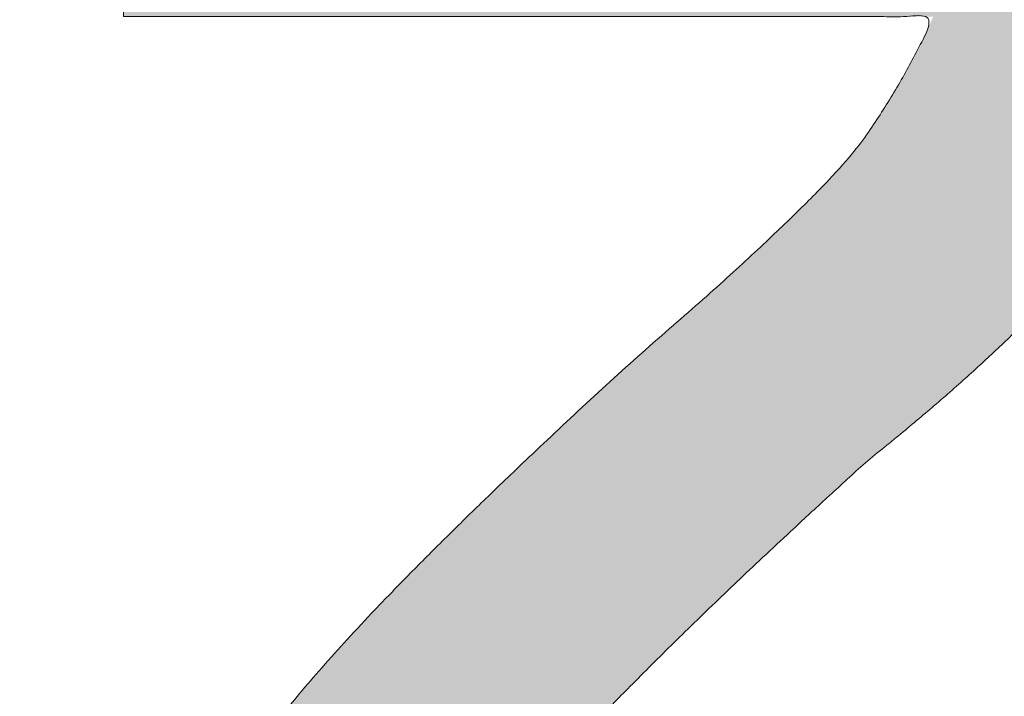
# Model space of a CAD drawing. Header units: inches. Extents: x -416 to -272, y -73 to 47.
# Tile 57 of 206: x -408.571 to -407.223, y -5.185 to -4.259. Entities that reach past the tile are written whole.
import ezdxf

# ---------------------------------------------------------------- set-up
doc = ezdxf.new("R2010")
doc.units = ezdxf.units.IN
doc.header["$LTSCALE"] = 32
doc.header["$MEASUREMENT"] = 0
doc.linetypes.add('Dash Style-1', pattern=[0.083328, 0.041656, -0.041672])
for name, color, linetype, lineweight in [('Black', 7, 'Continuous', 18), ('DashLine', 7, 'Continuous', 13), ('DashLineFill', 7, 'Dash Style-1', 13), ('Drawing', 7, 'Continuous', 18), ('Metal-DeskStructure', 7, 'Continuous', 13), ('None', 7, 'Continuous', 18), ('Plastic-BracketCover', 7, 'Continuous', 13), ('SolidLine', 7, 'Continuous', 15), ('Wood_1-H', 7, 'Continuous', 13)]:
    doc.layers.add(name, color=color, linetype=linetype, lineweight=lineweight)
pattern_1 = [(45, (0, 0), (-1.61301565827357, 1.935715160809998), []), (45, (-1.0608, 1.0608), (-0.4723460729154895, 0.4167612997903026), [])]

# ---------------------------------------------------------------- blocks, each defined once
blk = doc.blocks.new('Group-45')
at = {"layer": 'Plastic-BracketCover', "color": 7}
for points, knots in [([(1.545890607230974, 0.02645157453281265), (1.549581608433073, 0.02645157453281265), (1.553272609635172, 0.02460607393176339), (1.555118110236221, 0.01722587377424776), (1.55696180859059, 0.004307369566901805), (1.55696180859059, -0.01414763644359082), (1.555118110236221, -0.02522064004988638), (1.553272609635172, -0.03260264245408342), (1.547736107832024, -0.03629364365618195), (1.542199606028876, -0.03813914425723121), (1.489603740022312, -0.05843965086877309), (1.437007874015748, -0.07874015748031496), (1.418552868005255, -0.08612215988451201), (1.389024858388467, -0.1008843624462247), (1.366878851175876, -0.1230303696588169), (1.355805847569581, -0.1525583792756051), (1.355805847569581, -0.1922366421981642), (1.355805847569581, -0.2116143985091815), (1.450848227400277, -0.2116143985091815), (1.549581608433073, -0.2116143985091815), (1.553272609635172, -0.2153035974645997), (1.555118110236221, -0.2226855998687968), (1.55696180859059, -0.2337586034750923), (1.55696180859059, -0.2503681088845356), (1.555118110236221, -0.2614411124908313), (1.553272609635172, -0.2688231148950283), (1.549581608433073, -0.2725141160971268), (1.338274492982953, -0.2725141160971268), (1.117739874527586, -0.2725141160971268), (1.106666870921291, -0.2577501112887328), (1.106666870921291, -0.202385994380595), (1.106666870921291, -0.137794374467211), (1.10851237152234, -0.1156483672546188), (1.11035787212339, -0.1064208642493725), (1.114048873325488, -0.08058565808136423), (1.13434937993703, -0.03998464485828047), (1.163877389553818, -0.01414763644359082), (1.202631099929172, 0.0006163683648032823), (1.246923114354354, 0.0006163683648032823), (1.28383312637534, -0.01230213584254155), (1.311515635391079, -0.03444814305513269), (1.329968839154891, -0.06766715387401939), (1.337350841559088, -0.08612215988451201), (1.342887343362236, -0.07504915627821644), (1.35765134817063, -0.05659415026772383), (1.377951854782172, -0.04183014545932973), (1.405634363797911, -0.0289116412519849), (1.422243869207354, -0.02152963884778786), (1.471148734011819, -0.001229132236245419), (1.520053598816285, 0.01907137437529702), (1.532972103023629, 0.02460607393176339), (1.544045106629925, 0.02645157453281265), (1.545890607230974, 0.02645157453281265)], [0, 0, 0, 0.004017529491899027, 0.008035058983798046, 0.01205258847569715, 0.01607011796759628, 0.02008764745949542, 0.02410517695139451, 0.02812270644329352, 0.03214023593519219, 0.03214023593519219, 0.07095094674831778, 0.07095094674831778, 0.08463415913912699, 0.09831737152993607, 0.1120005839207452, 0.1256837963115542, 0.138745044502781, 0.138745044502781, 0.202806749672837, 0.2052946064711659, 0.2077824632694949, 0.2102703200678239, 0.2127581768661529, 0.2147484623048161, 0.2167387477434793, 0.2187290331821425, 0.2207193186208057, 0.3326714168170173, 0.3396374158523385, 0.3466034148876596, 0.3918815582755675, 0.4075550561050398, 0.4232285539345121, 0.4232285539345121, 0.4666960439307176, 0.5101635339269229, 0.553631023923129, 0.5970985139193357, 0.640566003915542, 0.6840334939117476, 0.7275009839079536, 0.7709684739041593, 0.7709684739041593, 0.7980418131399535, 0.8251151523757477, 0.8521884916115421, 0.8792618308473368, 0.8792618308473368, 0.958132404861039, 0.958132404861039, 0.9790662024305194, 1, 1, 1]), ([(1.232159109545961, -0.06213065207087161), (1.204476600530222, -0.06213065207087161), (1.169413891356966, -0.08612215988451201), (1.160186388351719, -0.1138028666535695), (1.15834088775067, -0.1230303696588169), (1.156495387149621, -0.1451763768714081), (1.156495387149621, -0.1867001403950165), (1.156495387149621, -0.2116143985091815), (1.2321600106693, -0.2116143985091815), (1.30782463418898, -0.2116143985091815), (1.30782463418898, -0.183009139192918), (1.30782463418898, -0.130412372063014), (1.296751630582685, -0.09719336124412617), (1.274605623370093, -0.07320365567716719), (1.246923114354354, -0.06213065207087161), (1.232159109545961, -0.06213065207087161)], [0, 0, 0, 0.1425152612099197, 0.2850305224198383, 0.2850305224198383, 0.3309930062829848, 0.3769554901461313, 0.4458992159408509, 0.4458992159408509, 0.6552813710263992, 0.6552813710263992, 0.7344389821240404, 0.8008292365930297, 0.8672194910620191, 0.9336097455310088, 1, 1, 1]), ([(1.425934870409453, -0.3398696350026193), (1.448079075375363, -0.3398696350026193), (1.483143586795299, -0.3509408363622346), (1.512671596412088, -0.3693958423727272), (1.532972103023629, -0.3970783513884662), (1.555118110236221, -0.4469059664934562), (1.555118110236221, -0.5539431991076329), (1.555118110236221, -0.6203803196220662), (1.544045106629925, -0.6351443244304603), (1.330892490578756, -0.6351443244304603), (1.117739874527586, -0.6351443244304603), (1.106666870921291, -0.6203803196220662), (1.106666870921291, -0.5622479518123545), (1.106666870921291, -0.4708965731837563), (1.123276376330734, -0.4192243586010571), (1.150958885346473, -0.3860053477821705), (1.193405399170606, -0.3675503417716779), (1.235850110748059, -0.3675503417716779), (1.265378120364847, -0.374932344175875), (1.289369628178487, -0.3896963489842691), (1.309670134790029, -0.4136878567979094), (1.315206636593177, -0.4266063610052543), (1.318897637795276, -0.4081513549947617), (1.337350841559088, -0.3767778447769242), (1.365033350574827, -0.3527863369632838), (1.403788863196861, -0.3398696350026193), (1.425934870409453, -0.3398696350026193)], [0, 0, 0, 0.03145524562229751, 0.062910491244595, 0.09436573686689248, 0.1258209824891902, 0.188731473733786, 0.2661585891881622, 0.2758371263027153, 0.2855156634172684, 0.4355309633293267, 0.4452095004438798, 0.4548880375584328, 0.5214267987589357, 0.5746587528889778, 0.6278907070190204, 0.6811226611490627, 0.7343546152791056, 0.7627468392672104, 0.7911390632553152, 0.8195312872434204, 0.8479235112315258, 0.8479235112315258, 0.8859426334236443, 0.9239617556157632, 0.9619808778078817, 1, 1, 1]), ([(1.429625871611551, -0.4026148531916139), (1.409325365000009, -0.4026148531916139), (1.379797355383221, -0.4155333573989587), (1.359496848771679, -0.4395248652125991), (1.348423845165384, -0.4764330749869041), (1.348423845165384, -0.5401028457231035), (1.348423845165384, -0.5760901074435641), (1.426856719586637, -0.5760901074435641), (1.505289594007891, -0.5760901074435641), (1.505289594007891, -0.5327208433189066), (1.505289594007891, -0.4487514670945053), (1.477607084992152, -0.4155333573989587), (1.448079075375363, -0.4026148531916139), (1.429625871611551, -0.4026148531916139)], [0, 0, 0, 0.07915587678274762, 0.1583117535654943, 0.2374676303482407, 0.3166235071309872, 0.4195261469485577, 0.4195261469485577, 0.6437985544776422, 0.6437985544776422, 0.7678094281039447, 0.8839047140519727, 0.9419523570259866, 1, 1, 1]), ([(1.226622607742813, -0.4284518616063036), (1.210013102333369, -0.4284518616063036), (1.18417789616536, -0.4376793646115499), (1.165722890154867, -0.4579798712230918), (1.156495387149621, -0.4893515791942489), (1.156495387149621, -0.5447165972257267), (1.156495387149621, -0.5760901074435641), (1.228469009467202, -0.5760901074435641), (1.300442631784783, -0.5760901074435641), (1.300442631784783, -0.5419483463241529), (1.300442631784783, -0.4856605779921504), (1.289369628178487, -0.4561343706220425), (1.269069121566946, -0.4376793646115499), (1.241386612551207, -0.4284518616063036), (1.226622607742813, -0.4284518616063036)], [0, 0, 0, 0.07449877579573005, 0.1489975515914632, 0.223496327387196, 0.2979951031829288, 0.3954165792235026, 0.3954165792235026, 0.6189101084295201, 0.6189101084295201, 0.7249275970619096, 0.7936956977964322, 0.8624637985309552, 0.9312318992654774, 1, 1, 1]), ([(1.53112660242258, -0.7109774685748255), (1.538508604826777, -0.7109774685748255), (1.552349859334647, -0.7137457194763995), (1.555118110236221, -0.7220504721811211), (1.555118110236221, -0.841083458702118), (1.555118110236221, -0.9601164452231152), (1.553272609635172, -0.9638074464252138), (1.547736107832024, -0.9674984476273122), (1.538508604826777, -0.9693439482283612), (1.525590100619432, -0.9693439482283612), (1.516362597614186, -0.9674984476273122), (1.510826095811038, -0.965652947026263), (1.50713509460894, -0.9601164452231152), (1.50713509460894, -0.9112115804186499), (1.50713509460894, -0.864152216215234), (1.337351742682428, -0.864152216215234), (1.167568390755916, -0.864152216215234), (1.193404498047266, -0.9075205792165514), (1.219240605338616, -0.9508889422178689), (1.221086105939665, -0.9564254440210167), (1.222931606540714, -0.965652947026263), (1.219240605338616, -0.9693439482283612), (1.20816760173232, -0.9711894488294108), (1.195712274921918, -0.9711894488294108), (1.186023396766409, -0.9711894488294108), (1.180486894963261, -0.9693439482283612), (1.176795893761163, -0.965652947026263), (1.174950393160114, -0.9619619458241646), (1.141731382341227, -0.9102888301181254), (1.10851237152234, -0.8586157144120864), (1.106666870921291, -0.8567702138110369), (1.106666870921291, -0.8530792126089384), (1.104821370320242, -0.8475427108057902), (1.104821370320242, -0.8304718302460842), (1.104821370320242, -0.8124781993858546), (1.10851237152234, -0.8069416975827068), (1.112203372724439, -0.8050961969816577), (1.310591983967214, -0.8050961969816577), (1.50713509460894, -0.8050961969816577), (1.50713509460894, -0.7644960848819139), (1.50713509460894, -0.7202049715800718), (1.510826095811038, -0.7165139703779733), (1.516362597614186, -0.7128229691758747), (1.525590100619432, -0.7109774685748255), (1.53112660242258, -0.7109774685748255)], [0, 0, 0, 0.002610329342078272, 0.007830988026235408, 0.01044131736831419, 0.1761946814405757, 0.1788050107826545, 0.181415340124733, 0.1840256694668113, 0.1866359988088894, 0.1885937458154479, 0.1905514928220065, 0.192509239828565, 0.1944669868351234, 0.2443885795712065, 0.2443885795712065, 0.4244984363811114, 0.4244984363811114, 0.4780496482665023, 0.4780496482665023, 0.4842405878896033, 0.4904315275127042, 0.4966224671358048, 0.5028134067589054, 0.5070707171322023, 0.5109409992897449, 0.5148112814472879, 0.5186815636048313, 0.5186815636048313, 0.5762947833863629, 0.5762947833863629, 0.5787425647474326, 0.5811903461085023, 0.5836381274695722, 0.5902471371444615, 0.5931844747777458, 0.5961218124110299, 0.5990591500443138, 0.9118813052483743, 0.9118813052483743, 0.9765012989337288, 0.9823759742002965, 0.9882506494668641, 0.9941253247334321, 1, 1, 1])]:
    blk.add_open_spline(points, degree=2, knots=knots, dxfattribs=at)
blk = doc.blocks.new('1BRPFY-Leg_Plate (2D)')
at = {"layer": 'DashLineFill', "linetype": 'Continuous', "lineweight": 13}
h = blk.add_hatch(dxfattribs=at)
h.set_pattern_fill('Steel', color=253, style=0, pattern_type=2)
h.set_pattern_definition(pattern_1)
edge = h.paths.add_edge_path()
edge.add_arc((-1.704724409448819, 1.704724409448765), 0.1259842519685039, 90, 180, ccw=False)
edge.add_line((-1.704724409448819, 1.830708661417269), (1.704724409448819, 1.830708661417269))
edge.add_arc((1.704724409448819, 1.704724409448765), 0.1259842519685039, 0, 90, ccw=False)
edge.add_line((1.830708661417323, 1.704724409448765), (1.830708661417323, -1.704724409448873))
edge.add_arc((1.704724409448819, -1.704724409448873), 0.125984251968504, -89.99999999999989, 1.1368683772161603e-13, ccw=False)
edge.add_line((1.704724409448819, -1.830708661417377), (-1.704724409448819, -1.830708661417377))
edge.add_arc((-1.704724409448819, -1.704724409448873), 0.125984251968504, 180, 269.99999999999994, ccw=False)
edge.add_line((-1.830708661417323, -1.704724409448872), (-1.830708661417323, 1.704724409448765))
at = {"layer": 'DashLineFill', "flags": 128}
blk.add_lwpolyline([(-1.830708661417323, 1.704724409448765, -0.414213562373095), (-1.704724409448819, 1.830708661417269), (1.704724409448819, 1.830708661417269, -0.414213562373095), (1.830708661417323, 1.704724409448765), (1.830708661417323, -1.704724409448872, -0.414213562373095), (1.704724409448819, -1.830708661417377), (-1.704724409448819, -1.830708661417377, -0.414213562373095), (-1.830708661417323, -1.704724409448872)], format="xyb", close=True, dxfattribs=at)
at = {"layer": 'SolidLine', "flags": 128}
blk.add_lwpolyline([(0.7086614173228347, -0.5019685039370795), (0.728920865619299, -0.5029637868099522), (0.7489852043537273, -0.5059400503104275), (0.7686612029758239, -0.5108686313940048), (0.7877593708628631, -0.5177020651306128), (0.8060957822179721, -0.5263745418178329), (0.823493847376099, -0.5368025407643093), (0.8397860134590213, -0.5488856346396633), (0.8548153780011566, -0.5625074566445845), (0.8684372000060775, -0.5775368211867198), (0.8805202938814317, -0.5938289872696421), (0.8909482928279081, -0.611227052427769), (0.8996207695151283, -0.6295634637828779), (0.9064542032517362, -0.6486616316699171), (0.9113827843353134, -0.6683376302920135), (0.9143590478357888, -0.688401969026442), (0.9153543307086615, -0.7086614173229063), (0.9143590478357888, -0.7289208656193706), (0.9113827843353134, -0.748985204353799), (0.9064542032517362, -0.7686612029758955), (0.8996207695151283, -0.7877593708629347), (0.8909482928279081, -0.8060957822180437), (0.8805202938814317, -0.8234938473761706), (0.8684372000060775, -0.8397860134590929), (0.8548153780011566, -0.8548153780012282), (0.8397860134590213, -0.8684372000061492), (0.823493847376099, -0.8805202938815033), (0.8060957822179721, -0.8909482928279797), (0.7877593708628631, -0.8996207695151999), (0.7686612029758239, -0.9064542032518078), (0.7489852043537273, -0.9113827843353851), (0.728920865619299, -0.9143590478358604), (0.7086614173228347, -0.9153543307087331), (0.6884019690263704, -0.9143590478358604), (0.668337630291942, -0.9113827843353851), (0.6486616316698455, -0.9064542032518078), (0.6295634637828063, -0.8996207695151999), (0.6112270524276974, -0.8909482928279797), (0.5938289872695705, -0.8805202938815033), (0.5775368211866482, -0.8684372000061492), (0.5625074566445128, -0.8548153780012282), (0.5488856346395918, -0.8397860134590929), (0.5368025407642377, -0.8234938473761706), (0.5263745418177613, -0.8060957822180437), (0.5177020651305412, -0.7877593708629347), (0.5108686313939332, -0.7686612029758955), (0.5059400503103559, -0.748985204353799), (0.5029637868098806, -0.7289208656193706), (0.5019685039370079, -0.7086614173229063), (0.5029637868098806, -0.688401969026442), (0.5059400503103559, -0.6683376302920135), (0.5108686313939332, -0.6486616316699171), (0.5177020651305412, -0.6295634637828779), (0.5263745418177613, -0.611227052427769), (0.5368025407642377, -0.5938289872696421), (0.5488856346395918, -0.5775368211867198), (0.5625074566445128, -0.5625074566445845), (0.5775368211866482, -0.5488856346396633), (0.5938289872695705, -0.5368025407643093), (0.6112270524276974, -0.5263745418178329), (0.6295634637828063, -0.5177020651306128), (0.6486616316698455, -0.5108686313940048), (0.668337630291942, -0.5059400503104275), (0.6884019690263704, -0.5029637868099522)], close=True, dxfattribs=at)
at = {"layer": 'Plastic-BracketCover', "color": 7}
blk.add_blockref('Group-45', (0, 0), dxfattribs=at)
blk = doc.blocks.new('1BRPX8-Util_Bkt_Lg-F (2D)')
at = {"layer": 'DashLineFill', "linetype": 'Continuous', "lineweight": 13}
h = blk.add_hatch(dxfattribs=at)
h.set_pattern_fill('Steel', color=253, style=0, pattern_type=2)
h.set_pattern_definition(pattern_1)
edge = h.paths.add_edge_path()
edge.add_line((-4.468503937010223, 7.539370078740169), (-2.421259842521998, 7.539370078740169))
edge.add_line((-2.421259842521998, 7.539370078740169), (-2.421259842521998, 7.917322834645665))
edge.add_arc((-2.303149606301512, 7.91732283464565), 0.1181102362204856, 90.0000000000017, 179.9999999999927, ccw=False)
edge.add_line((-2.303149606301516, 8.035433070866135), (2.303149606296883, 8.035433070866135))
edge.add_arc((2.30314960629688, 7.917322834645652), 0.1181102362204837, 6.423306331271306e-12, 89.99999999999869, ccw=False)
edge.add_line((2.421259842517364, 7.917322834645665), (2.421259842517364, 7.539370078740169))
edge.add_line((2.421259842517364, 7.539370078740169), (4.46850393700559, 7.539370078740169))
edge.add_line((4.46850393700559, 7.539370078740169), (4.46850393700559, 7.405511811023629))
edge.add_line((4.46850393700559, 7.405511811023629), (3.129921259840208, 7.405511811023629))
edge.add_line((3.129921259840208, 7.405511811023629), (3.129921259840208, -2.011811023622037))
edge.add_line((3.129921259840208, -2.011811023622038), (4.46850393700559, -2.011811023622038))
edge.add_line((4.46850393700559, -2.011811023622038), (4.46850393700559, -2.145669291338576))
edge.add_line((4.46850393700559, -2.145669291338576), (2.421259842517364, -2.145669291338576))
edge.add_line((2.421259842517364, -2.145669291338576), (2.421259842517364, -2.523622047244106))
edge.add_arc((2.303149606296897, -2.523622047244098), 0.1181102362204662, 269.9999999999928, 359.9999999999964, ccw=False)
edge.add_line((2.303149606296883, -2.641732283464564), (-2.303149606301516, -2.641732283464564))
edge.add_arc((-2.303149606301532, -2.523622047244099), 0.1181102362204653, 180.0000000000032, 270.0000000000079, ccw=False)
edge.add_line((-2.421259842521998, -2.523622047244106), (-2.421259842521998, -2.145669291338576))
edge.add_line((-2.421259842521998, -2.145669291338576), (-4.468503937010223, -2.145669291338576))
edge.add_line((-4.468503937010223, -2.145669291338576), (-4.468503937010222, -2.011811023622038))
edge.add_line((-4.468503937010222, -2.011811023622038), (-3.129921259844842, -2.011811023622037))
edge.add_line((-3.129921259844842, -2.011811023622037), (-3.129921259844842, 7.405511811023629))
edge.add_line((-3.129921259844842, 7.405511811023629), (-4.468503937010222, 7.405511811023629))
edge.add_line((-4.468503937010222, 7.405511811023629), (-4.468503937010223, 7.539370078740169))
at = {"layer": 'SolidLine', "flags": 128}
blk.add_lwpolyline([(0.4571237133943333, -0.3361456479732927), (0.4952337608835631, -0.3133033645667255), (0.5353992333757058, -0.2943065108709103), (0.5772333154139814, -0.2793380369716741), (0.6203331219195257, -0.2685420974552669), (0.6642835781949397, -0.2620226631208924), (0.7086614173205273, -0.2598425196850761), (0.7530392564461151, -0.2620226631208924), (0.7969897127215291, -0.2685420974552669), (0.8400895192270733, -0.2793380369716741), (0.881923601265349, -0.2943065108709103), (0.9220890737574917, -0.3133033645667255), (0.9601991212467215, -0.3361456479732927), (0.995886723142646, -0.362613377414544), (1.02880818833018, -0.3924516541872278), (1.058646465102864, -0.4253731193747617), (1.085114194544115, -0.4610607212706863), (1.107956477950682, -0.4991707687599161), (1.126953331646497, -0.5393362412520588), (1.141921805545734, -0.5811703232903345), (1.152717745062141, -0.6242701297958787), (1.159237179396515, -0.6682205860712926), (1.161417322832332, -0.7125984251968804), (1.159237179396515, -0.7569762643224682), (1.152717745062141, -0.8009267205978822), (1.141921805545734, -0.8440265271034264), (1.126953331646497, -0.8858606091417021), (1.107956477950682, -0.9260260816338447)], dxfattribs=at)
blk = doc.blocks.new('Slate-LegBrace (2D)')
at = {"layer": 'DashLineFill', "linetype": 'Continuous', "lineweight": 13}
h = blk.add_hatch(dxfattribs=at)
h.set_pattern_fill('Steel', color=253, style=0, pattern_type=2)
h.set_pattern_definition(pattern_1)
h.paths.add_polyline_path([(1.477721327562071, -0.2676096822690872), (1.477721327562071, -0.2375137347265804), (1.672015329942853, -0.2375137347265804), (1.672015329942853, -0.02575645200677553), (1.675765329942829, -0.02575645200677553), (1.675765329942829, 0.7034311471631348), (1.734820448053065, 0.762486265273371), (1.929210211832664, 0.762486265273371), (1.988265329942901, 0.7034311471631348), (1.988265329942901, -0.02575645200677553), (1.992015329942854, -0.02575645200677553), (1.992015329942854, -0.2375137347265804), (2.186309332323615, -0.2375137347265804), (2.186309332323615, -0.2676096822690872)])
h = blk.add_hatch(dxfattribs=at)
h.set_pattern_fill('Steel', color=253, style=0, pattern_type=2)
h.set_pattern_definition(pattern_1)
edge = h.paths.add_edge_path()
edge.add_line((-2.199587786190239, -0.1351515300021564), (-1.374775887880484, -0.1351515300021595))
edge.add_arc((3.774758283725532e-15, -0.01355418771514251), 1.380142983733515, 185.0545920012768, 354.9454079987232)
edge.add_line((1.374775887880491, -0.13515153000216), (2.199718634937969, -0.1351515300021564))
edge.add_arc((6.542437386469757e-05, -0.01705725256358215), 2.202821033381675, 183.0731271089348, 356.92687289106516, ccw=False)
h = blk.add_hatch(dxfattribs=at)
h.set_pattern_fill('Steel', color=253, style=0, pattern_type=2)
h.set_pattern_definition(pattern_1)
edge = h.paths.add_edge_path()
edge.add_line((2.191696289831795, -0.2375138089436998), (1.463739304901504, -0.2375137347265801))
edge.add_arc((-6.542437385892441e-05, -0.01704129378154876), 1.480314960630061, 188.5652811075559, 351.4347188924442, ccw=False)
edge.add_line((-1.463870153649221, -0.2375137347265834), (-2.191827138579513, -0.2375138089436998))
edge.add_line((-2.191827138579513, -0.2375138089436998), (-2.199718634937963, -0.1351515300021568))
edge.add_line((-2.199718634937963, -0.1351515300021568), (-1.374775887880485, -0.1351515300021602))
edge.add_arc((2.886579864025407e-15, -0.01355418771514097), 1.380142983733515, 185.0545920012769, 354.9454079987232)
edge.add_line((1.37477588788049, -0.1351515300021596), (2.199587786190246, -0.1351515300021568))
edge.add_line((2.199587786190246, -0.1351515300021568), (2.191696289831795, -0.2375138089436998))
at = {"layer": 'DashLineFill', "flags": 128}
blk.add_lwpolyline([(1.477721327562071, -0.2676096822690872), (1.477721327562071, -0.2375137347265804), (1.672015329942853, -0.2375137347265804), (1.672015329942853, -0.02575645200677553), (1.675765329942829, -0.02575645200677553), (1.675765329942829, 0.7034311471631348), (1.734820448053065, 0.762486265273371), (1.929210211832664, 0.762486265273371), (1.988265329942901, 0.7034311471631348), (1.988265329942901, -0.02575645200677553), (1.992015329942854, -0.02575645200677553), (1.992015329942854, -0.2375137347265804), (2.186309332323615, -0.2375137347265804), (2.186309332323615, -0.2676096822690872)], close=True, dxfattribs=at)
for points in [[(2.191696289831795, -0.2375138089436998), (1.463739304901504, -0.2375137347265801, -0.860662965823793), (-1.463870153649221, -0.2375137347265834), (-2.191827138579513, -0.2375138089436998), (-2.199718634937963, -0.1351515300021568), (-1.374775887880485, -0.1351515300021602, 0.9154551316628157), (1.37477588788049, -0.1351515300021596), (2.199587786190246, -0.1351515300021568)], [(-2.199587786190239, -0.1351515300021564), (-1.374775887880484, -0.1351515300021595, 0.9154551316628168), (1.374775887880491, -0.13515153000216), (2.199718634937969, -0.1351515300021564, -0.9477524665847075)]]:
    blk.add_lwpolyline(points, format="xyb", close=True, dxfattribs=at)
blk = doc.blocks.new('TLLegSleeve (2D)')
at = {"layer": 'DashLineFill', "linetype": 'Continuous', "lineweight": 13}
h = blk.add_hatch(dxfattribs=at)
h.set_pattern_fill('Steel', color=253, style=0, pattern_type=2)
h.set_pattern_definition(pattern_1)
edge = h.paths.add_edge_path()
edge.add_line((1.08267716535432, 1.402343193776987), (1.08267716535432, 2.913385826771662))
edge.add_arc((-1.707523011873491e-13, 2.913385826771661), 1.08267716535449, 4.479377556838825e-14, 180)
edge.add_line((-1.082677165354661, 2.913385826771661), (-1.08267716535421, 1.402343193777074))
edge.add_arc((-1.332267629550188e-15, 2.886579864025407e-15), 1.771653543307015, 127.6698869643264, 412.330113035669)
edge.add_line((1.08267716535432, 1.402343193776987), (1.08267716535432, 1.402343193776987))
edge = h.paths.add_edge_path()
edge.add_arc((1.665334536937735e-15, 2.91338582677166), 0.7480314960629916, 0, 180, ccw=False)
edge.add_arc((1.665334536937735e-15, 2.91338582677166), 0.7480314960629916, 180, 360, ccw=False)
edge = h.paths.add_edge_path()
edge.add_arc((-1.723066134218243e-13, 9.149983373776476e-17), 1.437007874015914, 0, 180, ccw=False)
edge.add_arc((-1.723066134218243e-13, 5.70119602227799e-16), 1.437007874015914, 180, 360, ccw=False)
at = {"layer": 'DashLine', "color": 8, "flags": 128}
blk.add_lwpolyline([(0.6327836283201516, 1.527674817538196), (0.7794749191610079, 1.458295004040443), (0.9186594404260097, 1.374871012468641), (1.048996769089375, 1.278206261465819), (1.169231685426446, 1.169231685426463), (1.278206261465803, 1.048996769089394), (1.374871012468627, 0.9186594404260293), (1.458295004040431, 0.7794749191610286), (1.527674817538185, 0.6327836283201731), (1.582342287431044, 0.4799982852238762), (1.621770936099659, 0.3225902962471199), (1.64558104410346, 0.1620755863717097), (1.653543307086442, 1.118599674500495e-14), (1.645581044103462, -0.1620755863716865), (1.621770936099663, -0.3225902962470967), (1.582342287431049, -0.4799982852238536), (1.527674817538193, -0.6327836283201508), (1.45829500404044, -0.7794749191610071), (1.374871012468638, -0.9186594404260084), (1.278206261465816, -1.048996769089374), (1.169231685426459, -1.169231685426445), (1.048996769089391, -1.278206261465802), (0.918659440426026, -1.374871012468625), (0.7794749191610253, -1.458295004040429)], dxfattribs=at)
at = {"layer": 'DashLineFill', "flags": 128}
for points in [[(1.08267716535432, 1.402343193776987), (1.08267716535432, 2.913385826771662, 0.9999999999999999), (-1.082677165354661, 2.913385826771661), (-1.08267716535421, 1.402343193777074, 2.931618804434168), (1.08267716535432, 1.402343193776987)], [(-1.437007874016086, 3.308097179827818e-16, -0.9999999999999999), (1.437007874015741, 3.308097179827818e-16, -0.9999999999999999)]]:
    blk.add_lwpolyline(points, format="xyb", close=True, dxfattribs=at)
blk = doc.blocks.new('Group-97')
at = {"layer": 'SolidLine', "flags": 128}
blk.add_lwpolyline([(61.27952755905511, -8.30708661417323, -0.414213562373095), (62.99212598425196, -6.594488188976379, -0.414213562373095), (64.70472440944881, -8.30708661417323, -0.414213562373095), (62.99212598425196, -10.01968503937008, -0.414213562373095)], format="xyb", close=True, dxfattribs=at)
at = {"layer": 'Wood_1-H', "color": 7}
for name in ['1BRPX8-Util_Bkt_Lg-F (2D)', 'TLLegSleeve (2D)', 'Slate-LegBrace (2D)', '1BRPFY-Leg_Plate (2D)']:
    blk.add_blockref(name, (62.99212598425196, -8.30708661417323), dxfattribs=at)
blk = doc.blocks.new('Group-49')
at = {"layer": 'Metal-DeskStructure', "color": 7, "flags": 128}
blk.add_lwpolyline([(0.8051100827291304, 0.3242076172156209), (0.6569804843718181, -0.1001143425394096), (0.9545622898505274, -0.1001143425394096)], close=True, dxfattribs=at)
at = {"layer": 'Metal-DeskStructure', "color": 7}
blk.add_open_spline([(1.174112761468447, -0.3918349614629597), (1.184693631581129, -0.4210075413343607), (1.168822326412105, -0.4369198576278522), (1.14501536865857, -0.439571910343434), (1.104014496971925, -0.439571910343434), (1.078886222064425, -0.4369198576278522), (1.066982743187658, -0.4329417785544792), (1.060369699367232, -0.4236595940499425), (1.057724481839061, -0.4170294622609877), (1.021353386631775, -0.3010040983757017), (0.9849822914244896, -0.1849787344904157), (0.807093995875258, -0.1849787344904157), (0.6292057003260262, -0.1849787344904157), (0.5941572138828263, -0.2996780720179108), (0.5591087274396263, -0.4143774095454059), (0.5564635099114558, -0.4210075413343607), (0.5498504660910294, -0.4302897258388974), (0.5379469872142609, -0.4369198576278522), (0.5141400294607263, -0.439571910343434), (0.477108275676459, -0.439571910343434), (0.4519787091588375, -0.4355938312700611), (0.4427204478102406, -0.4249856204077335), (0.4427204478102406, -0.4050952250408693), (0.4480108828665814, -0.3905089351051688), (0.5915119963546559, 0.0006630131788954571), (0.7350131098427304, 0.3918349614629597), (0.7376583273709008, 0.3971390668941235), (0.7469165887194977, 0.4037691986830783), (0.7627866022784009, 0.4077472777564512), (0.789238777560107, 0.4090720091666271), (0.8302396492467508, 0.4090720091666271), (0.8580131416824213, 0.4077472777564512), (0.8752070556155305, 0.4037691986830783), (0.8844653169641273, 0.3971390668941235), (0.8871105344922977, 0.3918349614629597), (1.030611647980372, 0), (1.174112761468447, -0.3918349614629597)], degree=2, knots=[0, 0, 0, 0.01595318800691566, 0.02392978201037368, 0.03190637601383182, 0.03938443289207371, 0.04686248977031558, 0.05434054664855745, 0.06181860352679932, 0.06181860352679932, 0.1891978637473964, 0.1891978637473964, 0.3755520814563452, 0.3755520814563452, 0.5011946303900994, 0.5011946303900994, 0.5086726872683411, 0.5161507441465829, 0.5236288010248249, 0.5311068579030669, 0.5385854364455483, 0.5460640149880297, 0.5535425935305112, 0.5610211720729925, 0.5610211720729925, 0.7618481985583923, 0.7618481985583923, 0.7647050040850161, 0.7675618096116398, 0.7704186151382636, 0.7732754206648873, 0.7763226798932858, 0.7793699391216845, 0.7824171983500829, 0.7854644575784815, 0.7854644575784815, 1, 1, 1], dxfattribs=at)
blk = doc.blocks.new('TL14_lower_leg (2D)')
at = {"layer": 'DashLine', "flags": 128}
blk.add_lwpolyline([(1.371317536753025, 0.1350629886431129), (1.377952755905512, 1.783045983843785e-14), (1.371317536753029, -0.1350629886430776), (1.351475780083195, -0.2688252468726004), (1.318618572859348, -0.3999985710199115), (1.27306234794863, -0.5273196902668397), (1.215245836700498, -0.6495624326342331), (1.145725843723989, -0.7655495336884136), (1.065171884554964, -0.8741639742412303), (0.9743597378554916, -0.9743597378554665), (0.8741639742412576, -1.065171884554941), (0.7655495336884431, -1.14572584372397), (0.6495624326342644, -1.215245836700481), (0.5273196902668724, -1.273062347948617), (0.3999985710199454, -1.318618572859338), (0.2688252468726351, -1.351475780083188), (0.135062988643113, -1.371317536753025), (1.777195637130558e-14, -1.377952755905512), (-0.1350629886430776, -1.371317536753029), (-0.2688252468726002, -1.351475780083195), (-0.3999985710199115, -1.318618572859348), (-0.5273196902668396, -1.27306234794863)], dxfattribs=at)
blk.add_lwpolyline([(0.7086614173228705, -0.547244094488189), (0.724483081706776, -0.54802136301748), (0.7401523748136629, -0.5503456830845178), (0.7555183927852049, -0.5541946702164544), (0.7704331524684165, -0.5595312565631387), (0.7847530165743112, -0.5663040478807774), (0.798340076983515, -0.574447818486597), (0.8110634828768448, -0.5838841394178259), (0.8228007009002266, -0.5945221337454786), (0.8334386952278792, -0.6062593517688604), (0.8428750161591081, -0.6189827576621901), (0.8510187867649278, -0.632569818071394), (0.8577915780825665, -0.6468896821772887), (0.8631281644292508, -0.6618044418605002), (0.8669771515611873, -0.6771704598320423), (0.8693014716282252, -0.6928397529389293), (0.8700787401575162, -0.7086614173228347), (0.8693014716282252, -0.72448308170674), (0.8669771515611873, -0.7401523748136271), (0.8631281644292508, -0.7555183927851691), (0.8577915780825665, -0.7704331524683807), (0.8510187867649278, -0.7847530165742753), (0.8428750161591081, -0.7983400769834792), (0.8334386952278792, -0.811063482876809), (0.8228007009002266, -0.8228007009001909), (0.8110634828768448, -0.8334386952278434), (0.798340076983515, -0.8428750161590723), (0.7847530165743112, -0.8510187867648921), (0.7704331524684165, -0.8577915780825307), (0.7555183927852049, -0.8631281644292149), (0.7401523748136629, -0.8669771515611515), (0.724483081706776, -0.8693014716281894), (0.7086614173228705, -0.8700787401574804), (0.6928397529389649, -0.8693014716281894), (0.6771704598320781, -0.8669771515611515), (0.6618044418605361, -0.8631281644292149), (0.6468896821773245, -0.8577915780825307), (0.6325698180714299, -0.8510187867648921), (0.618982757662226, -0.8428750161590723), (0.6062593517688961, -0.8334386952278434), (0.5945221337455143, -0.8228007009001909), (0.5838841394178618, -0.811063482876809), (0.5744478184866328, -0.7983400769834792), (0.5663040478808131, -0.7847530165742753), (0.5595312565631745, -0.7704331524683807), (0.5541946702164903, -0.7555183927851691), (0.5503456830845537, -0.7401523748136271), (0.5480213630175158, -0.72448308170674), (0.5472440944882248, -0.7086614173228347), (0.5480213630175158, -0.6928397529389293), (0.5503456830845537, -0.6771704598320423), (0.5541946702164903, -0.6618044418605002), (0.5595312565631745, -0.6468896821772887), (0.5663040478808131, -0.632569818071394), (0.5744478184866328, -0.6189827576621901), (0.5838841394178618, -0.6062593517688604), (0.5945221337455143, -0.5945221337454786), (0.6062593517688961, -0.5838841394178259), (0.618982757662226, -0.574447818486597), (0.6325698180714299, -0.5663040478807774), (0.6468896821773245, -0.5595312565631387), (0.6618044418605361, -0.5541946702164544), (0.6771704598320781, -0.5503456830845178), (0.6928397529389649, -0.54802136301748)], close=True, dxfattribs=at)
at = {"layer": 'Metal-DeskStructure', "color": 7}
blk.add_blockref('Group-49', (0, 0), dxfattribs=at)
blk = doc.blocks.new('Group-50')
at = {"layer": 'DashLineFill', "linetype": 'Continuous', "lineweight": 13}
h = blk.add_hatch(dxfattribs=at)
h.set_pattern_fill('Steel', color=253, style=0, pattern_type=2)
h.set_pattern_definition(pattern_1)
h.paths.add_polyline_path([(-2.066929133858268, 1.397637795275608), (2.066929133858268, 1.397637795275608), (2.066929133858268, 0.1377952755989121), (2.106299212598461, 0.1377952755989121), (2.106299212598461, -0.1377952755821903), (2.066929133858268, -0.1377952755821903), (2.066929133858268, -5.275590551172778), (2.106299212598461, -5.275590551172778), (2.106299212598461, -5.55118110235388), (2.066929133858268, -5.55118110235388), (2.066929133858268, -5.82677165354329), (-2.066929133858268, -5.82677165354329), (-2.066929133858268, -5.55118110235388), (-2.106299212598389, -5.55118110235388), (-2.106299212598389, -5.275590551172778), (-2.066929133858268, -5.275590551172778), (-2.066929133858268, -0.1377952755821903), (-2.106299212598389, -0.1377952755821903), (-2.106299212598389, 0.1377952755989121), (-2.066929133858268, 0.1377952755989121)])
blk = doc.blocks.new('TL14_upper_leg (2D)')
at = {"layer": 'DashLine', "flags": 128}
blk.add_lwpolyline([(1.214595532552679, 0.1196272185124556), (1.22047244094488, 7.47323834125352e-17), (1.214595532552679, -0.1196272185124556), (1.197021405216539, -0.2381023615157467), (1.167919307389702, -0.3542844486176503), (1.127569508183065, -0.467054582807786), (1.076360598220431, -0.5753267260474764), (1.01478574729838, -0.6780581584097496), (0.9434379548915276, -0.7742595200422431), (0.8630043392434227, -0.8630043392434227), (0.7742595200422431, -0.9434379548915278), (0.6780581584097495, -1.01478574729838), (0.5753267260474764, -1.076360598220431), (0.4670545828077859, -1.127569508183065), (0.3542844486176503, -1.167919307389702), (0.2381023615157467, -1.197021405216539), (0.1196272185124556, -1.214595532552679), (0, -1.22047244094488), (-0.1196272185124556, -1.214595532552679), (-0.2381023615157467, -1.197021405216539), (-0.3542844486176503, -1.167919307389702), (-0.4670545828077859, -1.127569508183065), (-0.5753267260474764, -1.076360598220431)], dxfattribs=at)
at = {"layer": 'DashLine', "color": 7}
blk.add_blockref('Group-50', (0, 0), dxfattribs=at)
blk = doc.blocks.new('1BRPT9-Bracket (2D)')
at = {"layer": 'DashLineFill', "linetype": 'Continuous', "lineweight": 13}
h = blk.add_hatch(dxfattribs=at)
h.set_pattern_fill('Steel', color=253, style=0, pattern_type=2)
h.set_pattern_definition(pattern_1)
edge = h.paths.add_edge_path()
edge.add_line((-2.32206875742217, -8.74015748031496), (-2.32206875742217, 8.740157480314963))
edge.add_line((-2.32206875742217, 8.740157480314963), (1.677931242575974, 8.740157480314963))
edge.add_arc((1.677931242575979, 8.488188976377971), 0.2519685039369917, -3.979039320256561e-12, 90.0000000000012, ccw=False)
edge.add_line((1.929899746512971, 8.488188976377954), (1.929899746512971, 7.480314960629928))
edge.add_line((1.929899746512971, 7.480314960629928), (2.323600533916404, 7.461135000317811))
edge.add_line((2.323600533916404, 7.461135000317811), (2.323600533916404, -7.480314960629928))
edge.add_line((2.323600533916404, -7.480314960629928), (1.929899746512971, -7.480314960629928))
edge.add_line((1.929899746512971, -7.480314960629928), (1.929899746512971, -8.488188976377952))
edge.add_arc((1.677931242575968, -8.488188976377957), 0.2519685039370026, -90.00000000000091, 1.0800249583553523e-12, ccw=False)
edge.add_line((1.677931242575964, -8.74015748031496), (-2.32206875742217, -8.74015748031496))
h = blk.add_hatch(dxfattribs=at)
h.set_pattern_fill('Steel', color=253, style=0, pattern_type=2)
h.set_pattern_definition(pattern_1)
h.paths.add_polyline_path([(-1.337816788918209, -3.021148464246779), (-1.346499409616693, -3.020721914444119), (-1.355098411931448, -3.019446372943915), (-1.363530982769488, -3.017334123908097), (-1.371715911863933, -3.014405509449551), (-1.379574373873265, -3.010688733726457), (-1.387030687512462, -3.006219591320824), (-1.394013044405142, -3.001041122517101), (-1.400454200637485, -2.995203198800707), (-1.40629212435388, -2.988762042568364), (-1.411470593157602, -2.981779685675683), (-1.415939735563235, -2.974323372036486), (-1.419656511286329, -2.966464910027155), (-1.422585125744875, -2.95827998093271), (-1.424697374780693, -2.949847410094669), (-1.425972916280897, -2.941248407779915), (-1.426399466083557, -2.932565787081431), (-1.425972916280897, -2.923883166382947), (-1.424697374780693, -2.915284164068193), (-1.422585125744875, -2.906851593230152), (-1.419656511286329, -2.898666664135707), (-1.415939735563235, -2.890808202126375), (-1.411470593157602, -2.883351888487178), (-1.40629212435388, -2.876369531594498), (-1.400454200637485, -2.869928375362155), (-1.394013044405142, -2.864090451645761), (-1.387030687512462, -2.858911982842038), (-1.379574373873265, -2.854442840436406), (-1.371715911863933, -2.850726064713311), (-1.363530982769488, -2.847797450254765), (-1.355098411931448, -2.845685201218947), (-1.346499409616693, -2.844409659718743), (-1.337816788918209, -2.843983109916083), (-1.329134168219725, -2.844409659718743), (-1.320535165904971, -2.845685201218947), (-1.31210259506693, -2.847797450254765), (-1.303917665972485, -2.850726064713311), (-1.296059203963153, -2.854442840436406), (-1.288602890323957, -2.858911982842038), (-1.281620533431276, -2.864090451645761), (-1.275179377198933, -2.869928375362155), (-1.269341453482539, -2.876369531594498), (-1.264162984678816, -2.883351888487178), (-1.259693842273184, -2.890808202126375), (-1.255977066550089, -2.898666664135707), (-1.253048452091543, -2.906851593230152), (-1.250936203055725, -2.915284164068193), (-1.249660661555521, -2.923883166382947), (-1.249234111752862, -2.932565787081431), (-1.249660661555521, -2.941248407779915), (-1.250936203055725, -2.949847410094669), (-1.253048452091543, -2.95827998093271), (-1.255977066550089, -2.966464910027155), (-1.259693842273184, -2.974323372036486), (-1.264162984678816, -2.981779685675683), (-1.269341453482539, -2.988762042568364), (-1.275179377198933, -2.995203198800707), (-1.281620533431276, -3.001041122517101), (-1.288602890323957, -3.006219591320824), (-1.296059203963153, -3.010688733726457), (-1.303917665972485, -3.014405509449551), (-1.31210259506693, -3.017334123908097), (-1.320535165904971, -3.019446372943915), (-1.329134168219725, -3.020721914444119)])
at = {"layer": 'DashLineFill', "flags": 128}
blk.add_lwpolyline([(-1.337816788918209, -3.021148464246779), (-1.346499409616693, -3.020721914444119), (-1.355098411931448, -3.019446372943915), (-1.363530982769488, -3.017334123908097), (-1.371715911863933, -3.014405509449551), (-1.379574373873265, -3.010688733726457), (-1.387030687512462, -3.006219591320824), (-1.394013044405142, -3.001041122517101), (-1.400454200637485, -2.995203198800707), (-1.40629212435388, -2.988762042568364), (-1.411470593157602, -2.981779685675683), (-1.415939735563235, -2.974323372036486), (-1.419656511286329, -2.966464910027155), (-1.422585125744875, -2.95827998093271), (-1.424697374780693, -2.949847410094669), (-1.425972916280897, -2.941248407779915), (-1.426399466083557, -2.932565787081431), (-1.425972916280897, -2.923883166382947), (-1.424697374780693, -2.915284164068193), (-1.422585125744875, -2.906851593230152), (-1.419656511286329, -2.898666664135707), (-1.415939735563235, -2.890808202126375), (-1.411470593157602, -2.883351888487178), (-1.40629212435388, -2.876369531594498), (-1.400454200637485, -2.869928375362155), (-1.394013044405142, -2.864090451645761), (-1.387030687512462, -2.858911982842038), (-1.379574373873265, -2.854442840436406), (-1.371715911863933, -2.850726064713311), (-1.363530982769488, -2.847797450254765), (-1.355098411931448, -2.845685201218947), (-1.346499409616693, -2.844409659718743), (-1.337816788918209, -2.843983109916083), (-1.329134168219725, -2.844409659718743), (-1.320535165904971, -2.845685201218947), (-1.31210259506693, -2.847797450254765), (-1.303917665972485, -2.850726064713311), (-1.296059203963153, -2.854442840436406), (-1.288602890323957, -2.858911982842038), (-1.281620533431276, -2.864090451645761), (-1.275179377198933, -2.869928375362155), (-1.269341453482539, -2.876369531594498), (-1.264162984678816, -2.883351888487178), (-1.259693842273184, -2.890808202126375), (-1.255977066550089, -2.898666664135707), (-1.253048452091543, -2.906851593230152), (-1.250936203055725, -2.915284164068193), (-1.249660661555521, -2.923883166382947), (-1.249234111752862, -2.932565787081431), (-1.249660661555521, -2.941248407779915), (-1.250936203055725, -2.949847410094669), (-1.253048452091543, -2.95827998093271), (-1.255977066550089, -2.966464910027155), (-1.259693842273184, -2.974323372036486), (-1.264162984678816, -2.981779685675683), (-1.269341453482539, -2.988762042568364), (-1.275179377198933, -2.995203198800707), (-1.281620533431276, -3.001041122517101), (-1.288602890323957, -3.006219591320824), (-1.296059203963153, -3.010688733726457), (-1.303917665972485, -3.014405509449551), (-1.31210259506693, -3.017334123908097), (-1.320535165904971, -3.019446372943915), (-1.329134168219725, -3.020721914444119)], close=True, dxfattribs=at)
blk = doc.blocks.new('Group-73')
at = {"layer": 'Metal-DeskStructure', "linetype": 'Continuous', "lineweight": 0, "true_color": 0xff0000}
blk.add_hatch(color=1, dxfattribs=at).paths.add_polyline_path([(1.696691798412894, -0.9301181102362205), (1.696691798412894, -1.274606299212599), (0.1120461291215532, -1.274606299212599), (0.1117940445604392, -1.244883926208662), (0.1126520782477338, -1.21546436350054), (0.1146202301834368, -1.186347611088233), (0.1176985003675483, -1.15753366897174), (0.1218868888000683, -1.129022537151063), (0.1271853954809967, -1.1008142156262), (0.1335940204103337, -1.072908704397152), (0.1411127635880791, -1.045306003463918), (0.1549813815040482, -1.000302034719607), (0.1707507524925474, -0.9557186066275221), (0.1884208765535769, -0.9115557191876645), (0.2079917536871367, -0.8678133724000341), (0.2294633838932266, -0.8244915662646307), (0.2528357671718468, -0.7815903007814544), (0.2781089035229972, -0.7391095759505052), (0.3052827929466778, -0.6970493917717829), (0.3357030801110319, -0.6545855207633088), (0.3707154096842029, -0.6108937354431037), (0.4103197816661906, -0.5659740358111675), (0.4545161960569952, -0.5198264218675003), (0.5033046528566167, -0.4724508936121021), (0.556685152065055, -0.4238474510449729), (0.6146576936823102, -0.3740160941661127), (0.6772222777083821, -0.3229568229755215), (0.7737142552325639, -0.2345473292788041), (0.8618799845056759, -0.1517895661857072), (0.941719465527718, -0.07468353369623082), (1.013232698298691, -0.003229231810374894), (1.076419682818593, 0.06257333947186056), (1.131280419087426, 0.1227241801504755), (1.177814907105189, 0.17722329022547), (1.216023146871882, 0.226070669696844), (1.247940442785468, 0.2720417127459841), (1.275602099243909, 0.3179118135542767), (1.299008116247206, 0.3636809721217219), (1.318158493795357, 0.4093491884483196), (1.333053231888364, 0.4549164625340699), (1.343692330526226, 0.5003827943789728), (1.350075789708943, 0.5457481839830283), (1.352203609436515, 0.5910126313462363), (1.350445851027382, 0.633224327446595), (1.345172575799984, 0.6737371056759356), (1.33638378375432, 0.7125509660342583), (1.32407947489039, 0.7496659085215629), (1.308259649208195, 0.7850819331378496), (1.288924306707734, 0.8187990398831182), (1.266073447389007, 0.8508172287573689), (1.239707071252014, 0.8811364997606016), (1.21053162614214, 0.9087644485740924), (1.179253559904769, 0.9327086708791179), (1.1458728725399, 0.9529691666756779), (1.110389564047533, 0.9695459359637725), (1.072803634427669, 0.9824389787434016), (1.033115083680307, 0.9916482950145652), (0.9913239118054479, 0.9971738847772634), (0.9474301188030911, 0.9990157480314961), (0.9007274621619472, 0.9970140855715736), (0.8564301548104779, 0.9910090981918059), (0.814538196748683, 0.9810007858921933), (0.7750515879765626, 0.9669891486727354), (0.7379703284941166, 0.9489741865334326), (0.7032944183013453, 0.9269558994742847), (0.6710238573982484, 0.9009342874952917), (0.6411586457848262, 0.8709093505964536), (0.6142706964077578, 0.8373520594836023), (0.5909319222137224, 0.8007333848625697), (0.5711423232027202, 0.7610533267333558), (0.5549018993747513, 0.7183118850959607), (0.5422106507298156, 0.6725090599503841), (0.5330685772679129, 0.6236448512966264), (0.5274756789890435, 0.5717192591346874), (0.5254319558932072, 0.516732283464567), (0.1809437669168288, 0.5856299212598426), (0.1914063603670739, 0.6671096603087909), (0.2071842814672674, 0.7436104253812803), (0.2282775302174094, 0.8151322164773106), (0.2546861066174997, 0.8816750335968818), (0.2864100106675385, 0.943238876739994), (0.3234492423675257, 0.9998237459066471), (0.3658038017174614, 1.051429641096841), (0.4134736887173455, 1.098056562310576), (0.4659542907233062, 1.139435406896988), (0.5227409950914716, 1.175297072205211), (0.5838338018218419, 1.205641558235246), (0.6492327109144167, 1.230468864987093), (0.7189377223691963, 1.249778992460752), (0.7929488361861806, 1.263571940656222), (0.8712660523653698, 1.271847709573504), (0.9538893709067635, 1.274606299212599), (1.037496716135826, 1.271486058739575), (1.116612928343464, 1.262125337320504), (1.191238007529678, 1.246524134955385), (1.261371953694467, 1.22468245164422), (1.327014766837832, 1.196600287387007), (1.388166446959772, 1.162277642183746), (1.444826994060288, 1.121714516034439), (1.496996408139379, 1.074910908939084), (1.543800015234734, 1.023481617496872), (1.584363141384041, 0.9690414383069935), (1.618685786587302, 0.9115903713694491), (1.646767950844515, 0.8511284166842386), (1.66860963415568, 0.7876555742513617), (1.684210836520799, 0.7211718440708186), (1.69357155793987, 0.6516772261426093), (1.696691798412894, 0.5791717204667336), (1.695766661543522, 0.5418296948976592), (1.692991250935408, 0.5046222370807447), (1.688365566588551, 0.46754934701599), (1.681889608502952, 0.4306110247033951), (1.67356337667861, 0.3938072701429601), (1.663386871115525, 0.3571380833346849), (1.651360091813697, 0.3206034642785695), (1.637483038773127, 0.284203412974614), (1.621452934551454, 0.2476351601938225), (1.602967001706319, 0.2105959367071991), (1.582025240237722, 0.1730857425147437), (1.558627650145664, 0.1351045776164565), (1.532774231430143, 0.09665244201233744), (1.50446498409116, 0.05772933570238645), (1.473699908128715, 0.01833525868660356), (1.440479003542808, -0.02152978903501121), (1.403490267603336, -0.06341332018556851), (1.361421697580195, -0.108862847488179), (1.314273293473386, -0.1578783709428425), (1.262045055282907, -0.2104598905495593), (1.20473698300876, -0.2666074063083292), (1.142349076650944, -0.3263209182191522), (1.07488133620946, -0.3896004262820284), (1.002333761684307, -0.4564459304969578), (0.939382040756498, -0.5112058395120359), (0.8829399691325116, -0.5613736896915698), (0.8330075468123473, -0.6069494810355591), (0.789584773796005, -0.6479332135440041), (0.7526716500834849, -0.6843248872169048), (0.7222681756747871, -0.716124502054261), (0.6983743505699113, -0.7433320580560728), (0.6809901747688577, -0.7659475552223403), (0.6671720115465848, -0.7862922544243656), (0.6539762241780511, -0.8066874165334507), (0.6414028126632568, -0.8271330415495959), (0.6294517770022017, -0.8476291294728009), (0.6181231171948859, -0.8681756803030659), (0.6074168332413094, -0.8887726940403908), (0.5973329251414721, -0.9094201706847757), (0.5878713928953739, -0.9301181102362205)])
at = {"layer": 'Metal-DeskStructure', "color": 7}
blk.add_open_spline([(1.696691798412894, -0.9301181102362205), (1.696691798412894, -1.102362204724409), (1.696691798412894, -1.274606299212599), (0.9043689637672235, -1.274606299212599), (0.1120461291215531, -1.274606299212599), (0.1088175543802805, -1.155111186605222), (0.1411127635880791, -1.045306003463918), (0.192785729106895, -0.8644490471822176), (0.4177798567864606, -0.5296497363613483), (0.6772222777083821, -0.3229568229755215), (1.079842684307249, 0.04198461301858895), (1.352203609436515, 0.410156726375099), (1.352203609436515, 0.763257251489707), (1.127210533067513, 0.999015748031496), (0.7558087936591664, 0.999015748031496), (0.5265084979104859, 0.742802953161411), (0.5254319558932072, 0.516732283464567), (0.353187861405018, 0.5511811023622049), (0.1809437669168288, 0.5856299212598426), (0.2121634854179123, 0.9215068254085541), (0.614783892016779, 1.274606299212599), (1.297301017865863, 1.274606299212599), (1.696691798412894, 0.8752155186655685), (1.696691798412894, 0.4295344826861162), (1.57827427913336, 0.1388723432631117), (1.302683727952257, -0.1819319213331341), (1.002333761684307, -0.4564459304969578), (0.737507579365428, -0.6846696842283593), (0.6244727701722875, -0.8472254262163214), (0.5878713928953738, -0.9301181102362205), (1.142281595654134, -0.9301181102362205), (1.696691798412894, -0.9301181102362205)], degree=2, knots=[0, 0, 0, 0.02128628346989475, 0.02128628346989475, 0.1192031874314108, 0.1192031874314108, 0.1339760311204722, 0.1339760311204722, 0.1582533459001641, 0.1825306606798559, 0.1825306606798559, 0.2223012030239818, 0.2620717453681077, 0.2999486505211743, 0.3378255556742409, 0.3781971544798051, 0.4185687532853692, 0.4185687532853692, 0.4499368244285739, 0.4499368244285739, 0.5101754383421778, 0.5704140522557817, 0.6314176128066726, 0.6924211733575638, 0.7232558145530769, 0.75409045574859, 0.7849250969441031, 0.7849250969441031, 0.8114174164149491, 0.8379097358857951, 0.8379097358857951, 1, 1, 1], dxfattribs=at)
blk = doc.blocks.new('SlateLegLocator-L2')
at = {"color": 255, "linetype": 'Dash Style-1', "lineweight": 5}
blk.add_wipeout([(-2.106299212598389, 1.3779527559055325), (2.10629921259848, 1.3779527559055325), (2.10629921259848, -5.807086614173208), (-2.106299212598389, -5.807086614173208)], dxfattribs=at).dxf.layer = 'Black'
at = {"layer": 'Metal-DeskStructure', "color": 7}
blk.add_blockref('Group-73', (0, 0), dxfattribs=at)
blk = doc.blocks.new('Group-98')
at = {"layer": 'None', "color": 7, "rotation": 180}
blk.add_blockref('1BRPT9-Bracket (2D)', (62.99212598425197, -12.00787401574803), dxfattribs=at)
at = {"layer": 'None', "color": 7}
for name in ['1BRPFY-Leg_Plate (2D)', 'TL14_upper_leg (2D)', 'TL14_lower_leg (2D)']:
    blk.add_blockref(name, (62.99212598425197, -8.30708661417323), dxfattribs=at)
blk.add_blockref('SlateLegLocator-L2', (62.99212598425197, -8.30708661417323), dxfattribs=at)
blk = doc.blocks.new('Group-99')
at = {"layer": 'None'}
blk.add_blockref('Group-97', (0, 0), dxfattribs=at)
blk.add_blockref('Group-98', (0, 0), dxfattribs=at)
blk = doc.blocks.new('SL Credenza Desk (2D)-2')
at = {"layer": 'None'}
blk.add_blockref('Group-99', (0, 0), dxfattribs=at)
at = {"layer": 'Drawing', "color": 0, "flags": 1}
for tag in ['Tag', 'Catalog', 'Option1', 'Option2', 'Option3', 'Option4', 'Option5', 'Option6', 'Option7', 'Option8', 'Option9', 'Option10', 'Option11', 'Option12', 'Custom', 'FinishGroup', 'Discount', 'Item2', 'Item3', 'Item6', 'Item9', 'Item10', 'Item12', 'Item13', 'Item16', 'Item19', 'Item20', 'Item21', 'Item22', 'Item23', 'Item24', 'Item25', 'Item8', 'Item18', 'Item1', 'Item4', 'Item5', 'Item7', 'Item11', 'Item14', 'Item15', 'Item17']:
    blk.add_attdef(tag, (-56.28870742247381, 1.485347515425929), '', height=0.007086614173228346, dxfattribs=at)
blk = doc.blocks.new('Group-100')
at = {"layer": 'Drawing', "rotation": 180}
blk.add_blockref('SL Credenza Desk (2D)-2', (15.71916659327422, 1.485347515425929), dxfattribs=at)
at = {"layer": 'Drawing', "color": 0, "flags": 1}
for tag in ['Tag', 'Catalog', 'Option1', 'Option2', 'Option3', 'Option4', 'Option5', 'Option6', 'Option7', 'Option8', 'Option9', 'Option10', 'Option11', 'Option12', 'Custom', 'FinishGroup', 'Discount', 'Item2', 'Item3', 'Item6', 'Item9', 'Item10', 'Item12', 'Item13', 'Item16', 'Item19', 'Item20', 'Item21', 'Item22', 'Item23', 'Item24', 'Item25', 'Item8', 'Item18', 'Item1', 'Item4', 'Item5', 'Item7', 'Item11', 'Item14', 'Item15', 'Item17']:
    blk.add_attdef(tag, (-56.28870742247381, 1.485347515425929), '', height=0.007086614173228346, dxfattribs=at)

msp = doc.modelspace()

# ---------------------------------------------------------------- block references
at = {"layer": 'Drawing', "color": 7}
msp.add_blockref('Group-100', (-359.4593240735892, -14.97747349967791), dxfattribs=at)

doc.saveas('drawing.dxf')
